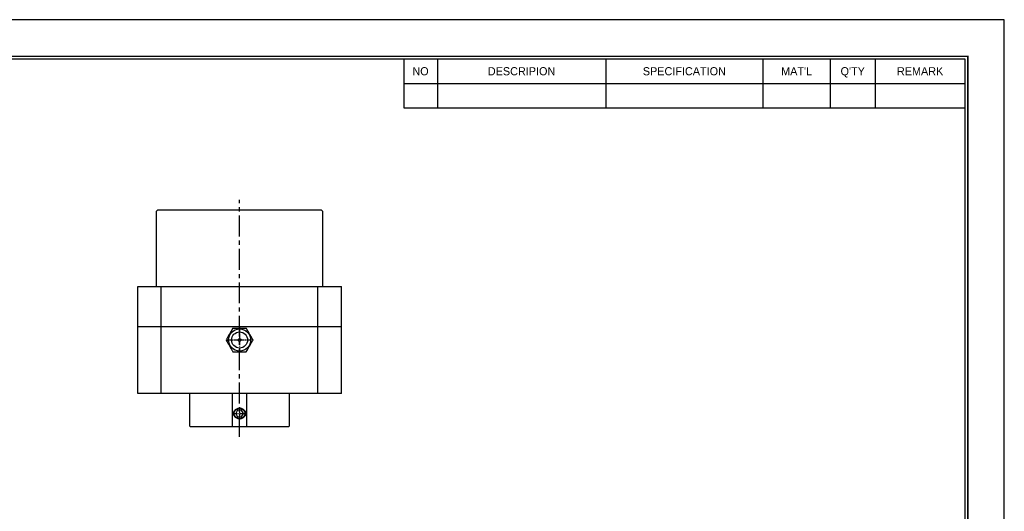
# Model space of a CAD drawing. Header units: millimetres. Extents: x -29 to 5648, y -387 to 3949.
# Tile 4 of 6: x 205 to 500, y 206 to 353. Entities that reach past the tile are written whole.
import ezdxf
from ezdxf.enums import TextEntityAlignment as Align

# ---------------------------------------------------------------- set-up
doc = ezdxf.new("R2010")
doc.units = ezdxf.units.MM
doc.linetypes.add('CENTER', pattern=[2, 1.25, -0.25, 0.25, -0.25])
doc.layers.get('0').update_dxf_attribs({"linetype": 'CONTINUOUS'})
for name, color, linetype in [('1', 1, 'CENTER'), ('5', 7, 'CONTINUOUS'), ('7', 7, 'CONTINUOUS'), ('center', 1, 'CENTER'), ('OUTLINE', 7, 'CONTINUOUS')]:
    doc.layers.add(name, color=color, linetype=linetype)

# ---------------------------------------------------------------- blocks, each defined once
blk = doc.blocks.new('란표제')
at = {"layer": '7', "color": 0}
for p, q in [((386.1, 273), (0, 273)), ((386.1, 0), (386.1, 273))]:
    blk.add_line(p, q, dxfattribs=at)
at = {"layer": '7'}
for p, q in [((247, 263.9), (247, 252.64)), ((254.8, 263.9), (254.8, 252.64)), ((293.8, 263.9), (293.8, 252.64)), ((330.2, 263.9), (330.2, 252.64)), ((345.8, 263.9), (345.8, 252.64)), ((356.2, 263.9), (356.2, 252.64)), ((247, 258.27), (377, 258.27)), ((247, 252.64), (377, 252.64))]:
    blk.add_line(p, q, dxfattribs=at)
at = {"layer": '7', "const_width": 0.325}
blk.add_lwpolyline([(377.65, 8.45), (377.65, 264.55), (13, 264.55), (13, 8.45)], close=True, dxfattribs=at)
at = {"layer": '7'}
blk.add_lwpolyline([(377, 9.1), (377, 263.9), (13.65, 263.9), (13.65, 9.1)], close=True, dxfattribs=at)
at = {"layer": '5', "ltscale": 0.5}
for tag, p, height in [('TITLE', (308.32, 31.73), 3.25), ('도번', (326.54, 20.34), 3.25), ('SCALE', (329.92, 12.42), 1.56), ('DATE', (360.13, 12.36), 1.56)]:
    blk.add_attdef(tag, p, '', height=height, dxfattribs=at)
at = {"layer": '7'}
for s, height, p in [('NO', 1.877, (250.9, 261.08)), ('DESCRIPION', 1.877, (274.3, 261.08)), ('SPECIFICATION', 1.8772, (312, 261.08)), ("MAT'L", 1.877, (338, 261.08)), ("Q'TY", 1.877, (351, 261.08)), ('REMARK', 1.877, (366.6, 261.08))]:
    blk.add_text(s, height=height, dxfattribs=at).set_placement(p, align=Align.MIDDLE_CENTER)
for tag, p in [('필렛', (233.03, 14.17)), ('모따기', (233.03, 10.79))]:
    blk.add_attdef(tag, text='', height=1.5, dxfattribs=at).set_placement(p, align=Align.MIDDLE_LEFT)

msp = doc.modelspace()

# ---------------------------------------------------------------- linework, layer by layer
for p, q in [((245.9206, 296.3667), (245.4206, 295.8667)), ((245.4206, 295.8667), (245.4206, 273.3667)), ((245.9206, 296.3667), (294.9206, 296.3667)), ((295.4206, 295.8667), (294.9206, 296.3667)), ((295.4206, 273.3667), (295.4206, 295.8667)), ((239.9206, 273.3667), (300.9206, 273.3667)), ((239.9206, 261.3667), (300.9206, 261.3667)), ((300.9206, 241.3667), (239.9206, 241.3667)), ((255.4206, 241.3667), (255.4206, 231.6667)), ((268.2993, 231.3667), (268.2993, 241.3667)), ((272.5419, 241.3667), (272.5419, 231.3667)), ((285.4206, 231.6667), (285.4206, 241.3667)), ((255.4206, 231.6667), (255.7206, 231.3667)), ((255.8546, 231.3667), (255.7206, 231.3667)), ((268.4403, 231.3667), (255.8546, 231.3667)), ((272.4009, 231.3667), (268.4403, 231.3667)), ((284.9866, 231.3667), (272.4009, 231.3667)), ((285.1206, 231.3667), (284.9866, 231.3667)), ((285.1206, 231.3667), (285.4206, 231.6667))]:
    msp.add_line(p, q)
at = {"ltscale": 5}
for p, q in [((239.9206, 241.3667), (239.9206, 273.3667)), ((246.9259, 241.3667), (246.9259, 273.3667)), ((293.9153, 241.3667), (293.9153, 273.3667)), ((300.9206, 241.3667), (300.9206, 273.3667))]:
    msp.add_line(p, q, dxfattribs=at)
at = {"layer": '1', "ltscale": 5}
msp.add_line((270.4206, 228.3667), (270.4206, 299.3667), dxfattribs=at)
at = {"layer": 'center'}
for p, q in [((270.4206, 261.1617), (270.4206, 253.5717)), ((266.6256, 257.3667), (274.2156, 257.3667)), ((270.4206, 237.2182), (270.4206, 233.5152)), ((268.5691, 235.3667), (272.2721, 235.3667))]:
    msp.add_line(p, q, dxfattribs=at)
at = {"layer": 'OUTLINE'}
for p, q in [((268.3999, 260.8667), (272.4414, 260.8667)), ((269.8433, 236.3667), (269.2659, 235.3667)), ((270.998, 236.3667), (269.8433, 236.3667)), ((271.5753, 235.3667), (270.998, 236.3667)), ((269.2659, 235.3667), (269.8433, 234.3667)), ((269.8433, 234.3667), (270.998, 234.3667)), ((270.998, 234.3667), (271.5753, 235.3667))]:
    msp.add_line(p, q, dxfattribs=at)
for centre, radius in [((270.4206, 257.3667), 3.3), ((270.4206, 257.3667), 2.4), ((270.4206, 235.3667), 1.61)]:
    msp.add_circle(centre, radius, dxfattribs=at)
for points, knots in [([(268.3999, 260.8667), (268.2926, 260.6808), (268.0782, 260.3095), (267.6994, 259.6535), (267.3081, 258.9757), (266.9478, 258.3517), (266.659, 257.8514), (266.4732, 257.5295), (266.3792, 257.3667)], [0, 0, 0, 0, 0.16834322, 0.3361441, 0.56503343, 0.70854975, 0.85261025, 1, 1, 1, 1]), ([(274.4621, 257.3667), (274.3547, 257.5526), (274.1404, 257.9239), (273.7616, 258.58), (273.3703, 259.2577), (273.01, 259.8818), (272.7212, 260.3821), (272.5353, 260.7039), (272.4414, 260.8667)], [0, 0, 0, 0, 0.16834356, 0.3361441, 0.56503377, 0.70855012, 0.85261062, 1, 1, 1, 1]), ([(266.3792, 257.3667), (266.4865, 257.1808), (266.7009, 256.8095), (267.0796, 256.1535), (267.4709, 255.4757), (267.8312, 254.8517), (268.1201, 254.3514), (268.3059, 254.0295), (268.3999, 253.8667)], [0, 0, 0, 0, 0.16834356, 0.3361441, 0.5650334, 0.70855012, 0.85261062, 1, 1, 1, 1]), ([(270.0206, 257.3667), (270.0206, 257.3667), (270.0206, 257.3668), (270.0206, 257.3672), (270.0206, 257.3686), (270.0207, 257.3742), (270.0213, 257.3966), (270.0283, 257.4626), (270.0645, 257.5652), (270.1503, 257.6718), (270.2665, 257.7441), (270.3625, 257.7654), (270.4587, 257.7678), (270.5557, 257.7514), (270.6753, 257.685), (270.7663, 257.5828), (270.8124, 257.4706), (270.8206, 257.3962), (270.8206, 257.3667), (270.8206, 257.3667)], [0, 0, 0, 0, 0.00008038, 0.00023966, 0.00087974, 0.00343714, 0.0136672, 0.05466855, 0.16200367, 0.26933774, 0.37667267, 0.48400719, 0.50005672, 0.60739136, 0.71472588, 0.82206052, 0.9293955, 0.99991962, 1, 1, 1, 1]), ([(270.8206, 257.3667), (270.8206, 257.3667), (270.8206, 257.3666), (270.8206, 257.3662), (270.8206, 257.3648), (270.8206, 257.3592), (270.82, 257.3368), (270.8129, 257.2709), (270.7767, 257.1682), (270.6909, 257.0616), (270.5748, 256.9893), (270.4788, 256.968), (270.3826, 256.9656), (270.2856, 256.982), (270.166, 257.0484), (270.0749, 257.1506), (270.0289, 257.2628), (270.0206, 257.3372), (270.0206, 257.3667), (270.0206, 257.3667)], [0, 0, 0, 0, 0.00007889, 0.00023966, 0.00087825, 0.00343566, 0.01366723, 0.05466869, 0.16200266, 0.26933814, 0.37667255, 0.48400733, 0.5000569, 0.60739179, 0.71472658, 0.82206148, 0.92939534, 0.99992111, 1, 1, 1, 1]), ([(272.4414, 253.8667), (272.5487, 254.0526), (272.7631, 254.4239), (273.1418, 255.08), (273.5331, 255.7577), (273.8934, 256.3818), (274.1823, 256.8821), (274.3681, 257.2039), (274.4621, 257.3667)], [0, 0, 0, 0, 0.16834356, 0.33614407, 0.56503378, 0.7085501, 0.85261059, 1, 1, 1, 1]), ([(268.3999, 253.8667), (268.6319, 253.8667), (269.0948, 253.8667), (269.7724, 253.8667), (270.4323, 253.8667), (271.0417, 253.8667), (271.7212, 253.8667), (272.1745, 253.8667), (272.4414, 253.8667)], [0, 0, 0, 0, 0.1818455, 0.36288164, 0.50003051, 0.6453139, 0.79120345, 1, 1, 1, 1]), ([(269.5886, 233.9419), (269.452, 234.0064), (269.3222, 234.0882), (269.0907, 234.2791), (268.9855, 234.3913), (268.8121, 234.6383), (268.7437, 234.772), (268.6482, 235.0624), (268.6238, 235.2117), (268.6228, 235.6672), (268.724, 235.9689), (268.9844, 236.3409), (269.0903, 236.4541), (269.3247, 236.6471), (269.452, 236.727), (269.5886, 236.7916)], [0, 0, 0, 0, 0.125, 0.125, 0.25, 0.25, 0.375, 0.375, 0.5, 0.5, 0.75, 0.75, 0.875, 0.875, 1, 1, 1, 1]), ([(269.5886, 236.7916), (269.7139, 236.8647), (269.8502, 236.9217), (270.1295, 236.9972), (270.2765, 237.0168), (270.5664, 237.0166), (270.7117, 236.9974), (270.9933, 236.921), (271.1267, 236.8651), (271.2527, 236.7916)], [0, 0, 0, 0, 0.25, 0.25, 0.5, 0.5, 0.75, 0.75, 1, 1, 1, 1]), ([(271.2527, 236.7916), (271.3885, 236.7274), (271.5184, 236.6458), (271.7513, 236.4537), (271.854, 236.3444), (272.0286, 236.0962), (272.0978, 235.9603), (272.1921, 235.6743), (272.2174, 235.5211), (272.2181, 235.2195), (272.1937, 235.0662), (272.1004, 234.7787), (272.0306, 234.6408), (271.8574, 234.3931), (271.7523, 234.2807), (271.5191, 234.0881), (271.3901, 234.0068), (271.2527, 233.9419)], [0, 0, 0, 0, 0.125, 0.125, 0.25, 0.25, 0.375, 0.375, 0.5, 0.5, 0.625, 0.625, 0.75, 0.75, 0.875, 0.875, 1, 1, 1, 1]), ([(271.2527, 233.9419), (271.1268, 233.8683), (270.9935, 233.8125), (270.7123, 233.7362), (270.5664, 233.7166), (270.2731, 233.7168), (270.1297, 233.7361), (269.8493, 233.812), (269.7134, 233.869), (269.5886, 233.9419)], [0, 0, 0, 0, 0.25, 0.25, 0.5, 0.5, 0.75, 0.75, 1, 1, 1, 1])]:
    msp.add_open_spline(points, degree=3, knots=knots, dxfattribs=at)

# ---------------------------------------------------------------- block references
at = {"ltscale": 5, "xscale": 1.2939264, "yscale": 1.2939264, "zscale": 1.2939264}
msp.add_blockref('란표제', (0, 0), dxfattribs=at)

doc.saveas('drawing.dxf')
